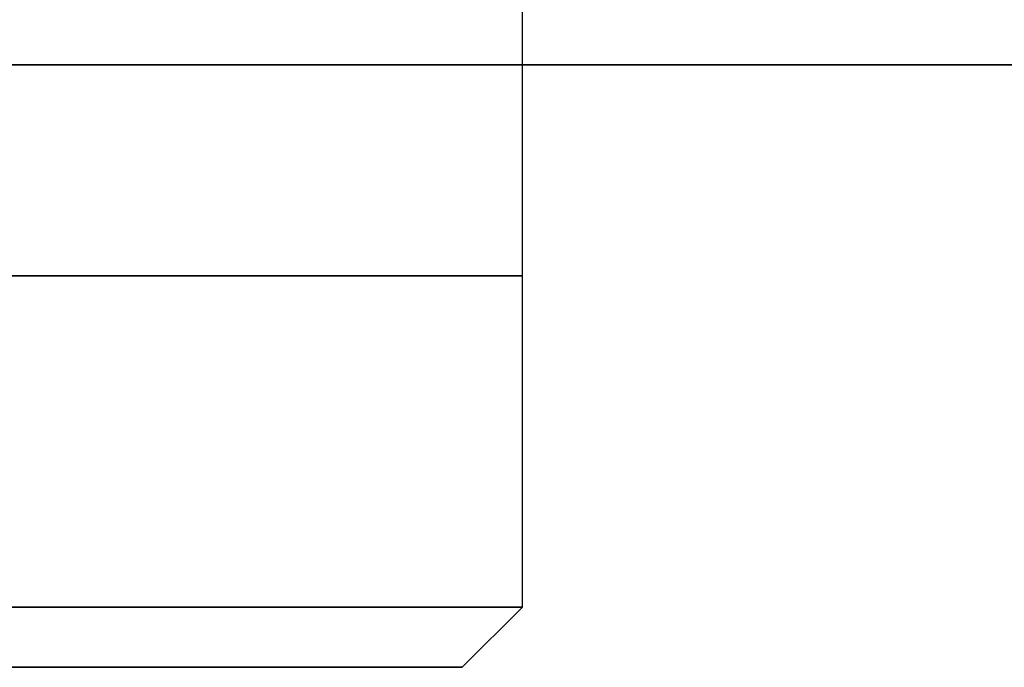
# Model space of a CAD drawing. Header units: millimetres. Extents: x 0 to 322, y -110 to 60.
# Tile 221 of 256: x 300.92 to 302.55, y -91.9 to -90.82. Entities that reach past the tile are written whole.
import ezdxf

# ---------------------------------------------------------------- set-up
doc = ezdxf.new("R2010")
doc.units = ezdxf.units.MM
doc.layers.add('Layer 01', color=18, linetype='Continuous', true_color=0x000000)

msp = doc.modelspace()

# ---------------------------------------------------------------- linework, layer by layer
at = {"layer": 'Layer 01'}
for p, q in [((301.75, -91.8, 18.5), (301.75, -90.7, 18.5)), ((301.65, -91.9, 18.5), (301.75, -91.8, 18.5)), ((301.65, -91.9, 18.5), (299.35, -91.9, 18.5))]:
    msp.add_line(p, q, dxfattribs=at)
at = {"layer": 'Layer 01', "extrusion": (0, -1, 0)}
msp.add_arc((290.5, 18.5, 90.9), 15.8559, 270, 90, dxfattribs=at)
at = {"layer": 'Layer 01', "extrusion": (0, 1, 0)}
for centre, radius in [((-290.5, 18.5, -91.25), 11.25), ((-290.5, 18.5, -91.8), 11.25), ((-290.5, 18.5, -91.9), 11.15)]:
    msp.add_arc(centre, radius, 90, 270, dxfattribs=at)
at = {"layer": 'Layer 01'}
for points in [[(275.55, -90.9, -0.45), (290.5, -90.9, -0.45), (305.45, -90.9, -0.45)], [(305.45, -90.9, 37.45), (290.5, -90.9, 37.45), (275.55, -90.9, 37.45)]]:
    msp.add_open_spline(points, degree=2, dxfattribs=at)

doc.saveas('drawing.dxf')
